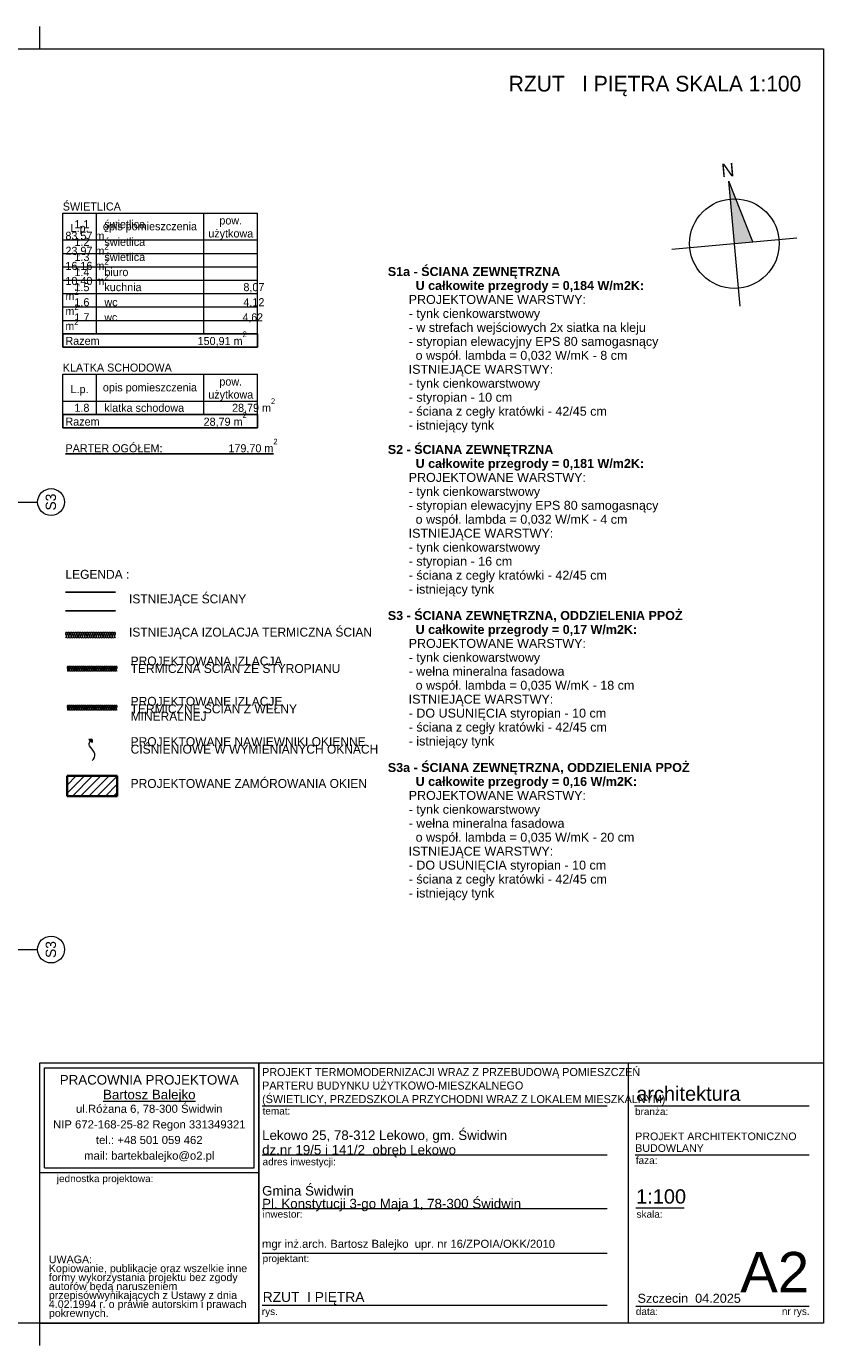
# Model space of a CAD drawing. Extents: x -613240 to -325500, y -25863 to 152403.
# Tile 175 of 254: x -412686 to -394890, y 50953 to 80403. Entities that reach past the tile are written whole.
import ezdxf

# ---------------------------------------------------------------- set-up
doc = ezdxf.new("R2010")
doc.units = 0
doc.header["$MEASUREMENT"] = 0
for name, color, linetype in [('A-Okna', 7, 'Continuous'), ('Arch ocieplenie', 7, 'Continuous'), ('Arch opisy', 7, 'Continuous'), ('Arch zmurowania', 7, 'Continuous'), ('Inwent Izolacje', 7, 'Continuous')]:
    doc.layers.add(name, color=color, linetype=linetype)
for name, color, linetype, lineweight, true_color in [('A-Okna_Nr_Pióra__9', 7, 'Continuous', 13, 0x3dad99), ('Arch ocieplenie_Nr_Pióra__44', 7, 'Continuous', 13, 0x029e21), ('Arch ocieplenie_Nr_Pióra__9', 7, 'Continuous', 13, 0x3dad99), ('Arch wykończenie_Nr_Pióra__3', 7, 'Continuous', 18, 0xff6600), ('Inwent Izolacje_Nr_Pióra__2', 7, 'Continuous', 13, 0x7f7f7f), ('INWENT.ŚCIANY_Nr_Pióra__2', 7, 'Continuous', 13, 0x7f7f7f)]:
    doc.layers.add(name, color=color, linetype=linetype, lineweight=lineweight, true_color=true_color)
for name, color, linetype, lineweight in [('Arch opisy_Nr_Pióra__1', 7, 'Continuous', 25), ('Arch opisy_Nr_Pióra__21', 7, 'Continuous', 9), ('Arch opisy_Nr_Pióra__5', 7, 'Continuous', 13), ('ARCH TABELA_Nr_Pióra__1', 7, 'Continuous', 25), ('ARCH TABELA_Nr_Pióra__21', 7, 'Continuous', 9), ('ARCH TABELA_Nr_Pióra__7', 7, 'Continuous', 13), ('Arch tabelki_Nr_Pióra__21', 7, 'Continuous', 9), ('arch wypelnienia_Nr_Pióra__21', 7, 'Continuous', 9), ('Arch zmurowania_Nr_Pióra__21', 7, 'Continuous', 9), ('Arch zmurowania_Nr_Pióra__27', 7, 'Continuous', 35), ('INWENT OPISY_Nr_Pióra__21', 7, 'Continuous', 9), ('INWENT.ŚCIANY_Nr_Pióra__1', 7, 'Continuous', 25)]:
    doc.layers.add(name, color=color, linetype=linetype, lineweight=lineweight)
doc.styles.add('GENERATED_STYLE_10', font='arial.ttf')
doc.styles.add('GENERATED_STYLE_4', font='txt')
doc.styles.add('GENERATED_STYLE_5', font='txt')
doc.styles.add('GENERATED_STYLE_6', font='txt')
doc.styles.add('GENERATED_STYLE_7', font='arial.ttf')
doc.styles.add('GENERATED_STYLE_8', font='arial.ttf')
doc.styles.add('GENERATED_STYLE_9', font='arial.ttf')

# ---------------------------------------------------------------- blocks, each defined once
blk = doc.blocks.new('Izolacja cieplna 14_184', base_point=(-411779, 65145))
at = {"layer": 'Arch ocieplenie_Nr_Pióra__44', "linetype": 'Continuous'}
for p, q in [((-411778, 65215), (-411760, 65175)), ((-411756, 65175), (-411738, 65215)), ((-411735, 65215), (-411717, 65175)), ((-411713, 65175), (-411695, 65215)), ((-411692, 65215), (-411674, 65175)), ((-411670, 65175), (-411652, 65215)), ((-411648, 65215), (-411631, 65175)), ((-411627, 65175), (-411609, 65215)), ((-411605, 65215), (-411587, 65175)), ((-411584, 65175), (-411566, 65215)), ((-411562, 65215), (-411544, 65175)), ((-411541, 65175), (-411523, 65215)), ((-411519, 65215), (-411501, 65175)), ((-411498, 65175), (-411480, 65215)), ((-411476, 65215), (-411458, 65175)), ((-411455, 65175), (-411437, 65215)), ((-411433, 65215), (-411415, 65175)), ((-411412, 65175), (-411394, 65215)), ((-411390, 65215), (-411372, 65175)), ((-411368, 65175), (-411351, 65215)), ((-411347, 65215), (-411329, 65175)), ((-411325, 65175), (-411307, 65215)), ((-411304, 65215), (-411286, 65175)), ((-411282, 65175), (-411264, 65215)), ((-411261, 65215), (-411243, 65175)), ((-411239, 65175), (-411221, 65215)), ((-411218, 65215), (-411200, 65175)), ((-411196, 65175), (-411178, 65215)), ((-411175, 65215), (-411157, 65175)), ((-411153, 65175), (-411135, 65215)), ((-411132, 65215), (-411114, 65175)), ((-411110, 65175), (-411092, 65215)), ((-411088, 65215), (-411071, 65175)), ((-411067, 65175), (-411049, 65215)), ((-411045, 65215), (-411027, 65175)), ((-411024, 65175), (-411006, 65215)), ((-411002, 65215), (-410984, 65175)), ((-410981, 65175), (-410963, 65215)), ((-410959, 65215), (-410941, 65175)), ((-410938, 65175), (-410920, 65215)), ((-410916, 65215), (-410898, 65175)), ((-410895, 65175), (-410877, 65215)), ((-410873, 65215), (-410855, 65175)), ((-410852, 65175), (-410834, 65215)), ((-410830, 65215), (-410812, 65175)), ((-410808, 65175), (-410791, 65215)), ((-410787, 65215), (-410769, 65175)), ((-410765, 65175), (-410747, 65215)), ((-410744, 65215), (-410726, 65175)), ((-410722, 65175), (-410704, 65215)), ((-410701, 65215), (-410683, 65175)), ((-410679, 65175), (-410661, 65215))]:
    blk.add_line(p, q, dxfattribs=at)
for centre, start_param, end_param in [((-411758, 65224), 5.870392, 9.837571), ((-411779, 65166), 4.712389, 6.695979), ((-411736, 65166), 2.7288, 6.695979), ((-411715, 65224), 5.870392, 9.837571), ((-411693, 65166), 2.7288, 6.695979), ((-411672, 65224), 5.870392, 9.837571), ((-411650, 65166), 2.7288, 6.695979), ((-411629, 65224), 5.870392, 9.837571), ((-411607, 65166), 2.7288, 6.695979), ((-411586, 65224), 5.870392, 9.837571), ((-411564, 65166), 2.7288, 6.695979), ((-411543, 65224), 5.870392, 9.837571), ((-411521, 65166), 2.7288, 6.695979), ((-411499, 65224), 5.870392, 9.837571), ((-411478, 65166), 2.7288, 6.695979), ((-411456, 65224), 5.870392, 9.837571), ((-411435, 65166), 2.7288, 6.695979), ((-411413, 65224), 5.870392, 9.837571), ((-411392, 65166), 2.7288, 6.695979), ((-411370, 65224), 5.870392, 9.837571), ((-411349, 65166), 2.7288, 6.695979), ((-411327, 65224), 5.870392, 9.837571), ((-411306, 65166), 2.7288, 6.695979), ((-411284, 65224), 5.870392, 9.837571), ((-411263, 65166), 2.7288, 6.695979), ((-411241, 65224), 5.870392, 9.837571), ((-411219, 65166), 2.7288, 6.695979), ((-411198, 65224), 5.870392, 9.837571), ((-411176, 65166), 2.7288, 6.695979), ((-411155, 65224), 5.870392, 9.837571), ((-411133, 65166), 2.7288, 6.695979), ((-411112, 65224), 5.870392, 9.837571), ((-411090, 65166), 2.7288, 6.695979), ((-411069, 65224), 5.870392, 9.837571), ((-411047, 65166), 2.7288, 6.695979), ((-411026, 65224), 5.870392, 9.837571), ((-411004, 65166), 2.7288, 6.695979), ((-410983, 65224), 5.870392, 9.837571), ((-410961, 65166), 2.7288, 6.695979), ((-410939, 65224), 5.870392, 9.837571), ((-410918, 65166), 2.7288, 6.695979), ((-410896, 65224), 5.870392, 9.837571), ((-410875, 65166), 2.7288, 6.695979), ((-410853, 65224), 5.870392, 9.837571), ((-410832, 65166), 2.7288, 6.695979), ((-410810, 65224), 5.870392, 9.837571), ((-410789, 65166), 2.7288, 6.695979), ((-410767, 65224), 5.870392, 9.837571), ((-410746, 65166), 2.7288, 6.695979), ((-410724, 65224), 5.870392, 9.837571), ((-410703, 65166), 2.7288, 6.695979), ((-410681, 65224), 5.870392, 9.837571), ((-410659, 65166), 2.7288, 4.712389)]:
    blk.add_ellipse(centre, major_axis=(21.5, 0), ratio=0.987434, start_param=start_param, end_param=end_param, dxfattribs=at)
blk = doc.blocks.new('Izolacja cieplna 14_185', base_point=(-411779, 66015))
at = {"layer": 'Arch ocieplenie_Nr_Pióra__9', "linetype": 'Continuous'}
for p, q in [((-411778, 66085), (-411760, 66045)), ((-411756, 66045), (-411738, 66085)), ((-411735, 66085), (-411717, 66045)), ((-411713, 66045), (-411695, 66085)), ((-411692, 66085), (-411674, 66045)), ((-411670, 66045), (-411652, 66085)), ((-411648, 66085), (-411631, 66045)), ((-411627, 66045), (-411609, 66085)), ((-411605, 66085), (-411587, 66045)), ((-411584, 66045), (-411566, 66085)), ((-411562, 66085), (-411544, 66045)), ((-411541, 66045), (-411523, 66085)), ((-411519, 66085), (-411501, 66045)), ((-411498, 66045), (-411480, 66085)), ((-411476, 66085), (-411458, 66045)), ((-411455, 66045), (-411437, 66085)), ((-411433, 66085), (-411415, 66045)), ((-411412, 66045), (-411394, 66085)), ((-411390, 66085), (-411372, 66045)), ((-411368, 66045), (-411351, 66085)), ((-411347, 66085), (-411329, 66045)), ((-411325, 66045), (-411307, 66085)), ((-411304, 66085), (-411286, 66045)), ((-411282, 66045), (-411264, 66085)), ((-411261, 66085), (-411243, 66045)), ((-411239, 66045), (-411221, 66085)), ((-411218, 66085), (-411200, 66045)), ((-411196, 66045), (-411178, 66085)), ((-411175, 66085), (-411157, 66045)), ((-411153, 66045), (-411135, 66085)), ((-411132, 66085), (-411114, 66045)), ((-411110, 66045), (-411092, 66085)), ((-411088, 66085), (-411071, 66045)), ((-411067, 66045), (-411049, 66085)), ((-411045, 66085), (-411027, 66045)), ((-411024, 66045), (-411006, 66085)), ((-411002, 66085), (-410984, 66045)), ((-410981, 66045), (-410963, 66085)), ((-410959, 66085), (-410941, 66045)), ((-410938, 66045), (-410920, 66085)), ((-410916, 66085), (-410898, 66045)), ((-410895, 66045), (-410877, 66085)), ((-410873, 66085), (-410855, 66045)), ((-410852, 66045), (-410834, 66085)), ((-410830, 66085), (-410812, 66045)), ((-410808, 66045), (-410791, 66085)), ((-410787, 66085), (-410769, 66045)), ((-410765, 66045), (-410747, 66085)), ((-410744, 66085), (-410726, 66045)), ((-410722, 66045), (-410704, 66085)), ((-410701, 66085), (-410683, 66045)), ((-410679, 66045), (-410661, 66085))]:
    blk.add_line(p, q, dxfattribs=at)
for centre, start_param, end_param in [((-411758, 66094), 5.870392, 9.837571), ((-411779, 66036), 4.712389, 6.695979), ((-411736, 66036), 2.7288, 6.695979), ((-411715, 66094), 5.870392, 9.837571), ((-411693, 66036), 2.7288, 6.695979), ((-411672, 66094), 5.870392, 9.837571), ((-411650, 66036), 2.7288, 6.695979), ((-411629, 66094), 5.870392, 9.837571), ((-411607, 66036), 2.7288, 6.695979), ((-411586, 66094), 5.870392, 9.837571), ((-411564, 66036), 2.7288, 6.695979), ((-411543, 66094), 5.870392, 9.837571), ((-411521, 66036), 2.7288, 6.695979), ((-411499, 66094), 5.870392, 9.837571), ((-411478, 66036), 2.7288, 6.695979), ((-411456, 66094), 5.870392, 9.837571), ((-411435, 66036), 2.7288, 6.695979), ((-411413, 66094), 5.870392, 9.837571), ((-411392, 66036), 2.7288, 6.695979), ((-411370, 66094), 5.870392, 9.837571), ((-411349, 66036), 2.7288, 6.695979), ((-411327, 66094), 5.870392, 9.837571), ((-411306, 66036), 2.7288, 6.695979), ((-411284, 66094), 5.870392, 9.837571), ((-411263, 66036), 2.7288, 6.695979), ((-411241, 66094), 5.870392, 9.837571), ((-411219, 66036), 2.7288, 6.695979), ((-411198, 66094), 5.870392, 9.837571), ((-411176, 66036), 2.7288, 6.695979), ((-411155, 66094), 5.870392, 9.837571), ((-411133, 66036), 2.7288, 6.695979), ((-411112, 66094), 5.870392, 9.837571), ((-411090, 66036), 2.7288, 6.695979), ((-411069, 66094), 5.870392, 9.837571), ((-411047, 66036), 2.7288, 6.695979), ((-411026, 66094), 5.870392, 9.837571), ((-411004, 66036), 2.7288, 6.695979), ((-410983, 66094), 5.870392, 9.837571), ((-410961, 66036), 2.7288, 6.695979), ((-410939, 66094), 5.870392, 9.837571), ((-410918, 66036), 2.7288, 6.695979), ((-410896, 66094), 5.870392, 9.837571), ((-410875, 66036), 2.7288, 6.695979), ((-410853, 66094), 5.870392, 9.837571), ((-410832, 66036), 2.7288, 6.695979), ((-410810, 66094), 5.870392, 9.837571), ((-410789, 66036), 2.7288, 6.695979), ((-410767, 66094), 5.870392, 9.837571), ((-410746, 66036), 2.7288, 6.695979), ((-410724, 66094), 5.870392, 9.837571), ((-410703, 66036), 2.7288, 6.695979), ((-410681, 66094), 5.870392, 9.837571), ((-410659, 66036), 2.7288, 4.712389)]:
    blk.add_ellipse(centre, major_axis=(21.5, 0), ratio=0.987434, start_param=start_param, end_param=end_param, dxfattribs=at)
blk = doc.blocks.new('Ściana_9', base_point=(-411779, 63445))
at = {"layer": 'Arch zmurowania_Nr_Pióra__21', "linetype": 'Continuous'}
h = blk.add_hatch(dxfattribs=at)
h.set_pattern_fill('Common_Brick', color=256, style=0, pattern_type=2)
h.set_pattern_definition([(45, (0, 0), (-91.92388, 91.92388), [])])
h.paths.add_polyline_path([(-411779, 63220), (-410659, 63220), (-410659, 63670), (-411779, 63670)], flags=0)
at = {"layer": 'Arch zmurowania_Nr_Pióra__27', "linetype": 'Continuous'}
for p, q in [((-410659, 63670), (-411779, 63670)), ((-411779, 63670), (-411779, 63220)), ((-410659, 63220), (-410659, 63670)), ((-411779, 63220), (-410659, 63220))]:
    blk.add_line(p, q, dxfattribs=at)
blk = doc.blocks.new('Izolacja cieplna 14_334', base_point=(-411814, 66755))
at = {"layer": 'Inwent Izolacje_Nr_Pióra__2', "linetype": 'Continuous'}
for p, q in [((-411812, 66839), (-411791, 66791)), ((-411787, 66791), (-411766, 66839)), ((-411761, 66839), (-411740, 66791)), ((-411736, 66791), (-411715, 66839)), ((-411711, 66839), (-411689, 66791)), ((-411685, 66791), (-411664, 66839)), ((-411660, 66839), (-411638, 66791)), ((-411634, 66791), (-411613, 66839)), ((-411609, 66839), (-411588, 66791)), ((-411583, 66791), (-411562, 66839)), ((-411558, 66839), (-411537, 66791)), ((-411532, 66791), (-411511, 66839)), ((-411507, 66839), (-411486, 66791)), ((-411481, 66791), (-411460, 66839)), ((-411456, 66839), (-411435, 66791)), ((-411431, 66791), (-411409, 66839)), ((-411405, 66839), (-411384, 66791)), ((-411380, 66791), (-411358, 66839)), ((-411354, 66839), (-411333, 66791)), ((-411329, 66791), (-411308, 66839)), ((-411303, 66839), (-411282, 66791)), ((-411278, 66791), (-411257, 66839)), ((-411252, 66839), (-411231, 66791)), ((-411227, 66791), (-411206, 66839)), ((-411201, 66839), (-411180, 66791)), ((-411176, 66791), (-411155, 66839)), ((-411151, 66839), (-411129, 66791)), ((-411125, 66791), (-411104, 66839)), ((-411100, 66839), (-411078, 66791)), ((-411074, 66791), (-411053, 66839)), ((-411049, 66839), (-411028, 66791)), ((-411023, 66791), (-411002, 66839)), ((-410998, 66839), (-410977, 66791)), ((-410972, 66791), (-410951, 66839)), ((-410947, 66839), (-410926, 66791)), ((-410921, 66791), (-410900, 66839)), ((-410896, 66839), (-410875, 66791)), ((-410871, 66791), (-410849, 66839)), ((-410845, 66839), (-410824, 66791)), ((-410820, 66791), (-410798, 66839)), ((-410794, 66839), (-410773, 66791)), ((-410769, 66791), (-410748, 66839)), ((-410743, 66839), (-410722, 66791)), ((-410718, 66791), (-410697, 66839))]:
    blk.add_line(p, q, dxfattribs=at)
for centre, start_param, end_param in [((-411789, 66849), 4.299595, 8.266775), ((-411738, 66849), 4.299595, 8.266775), ((-411687, 66849), 4.299595, 8.266775), ((-411636, 66849), 4.299595, 8.266775), ((-411585, 66849), 4.299595, 8.266775), ((-411534, 66849), 4.299595, 8.266775), ((-411484, 66849), 4.299595, 8.266775), ((-411433, 66849), 4.299595, 8.266775), ((-411382, 66849), 4.299595, 8.266775), ((-411331, 66849), 4.299595, 8.266775), ((-411280, 66849), 4.299595, 8.266775), ((-411229, 66849), 4.299595, 8.266775), ((-411178, 66849), 4.299595, 8.266775), ((-411127, 66849), 4.299595, 8.266775), ((-411076, 66849), 4.299595, 8.266775), ((-411025, 66849), 4.299595, 8.266775), ((-410974, 66849), 4.299595, 8.266775), ((-410924, 66849), 4.299595, 8.266775), ((-410873, 66849), 4.299595, 8.266775), ((-410822, 66849), 4.299595, 8.266775), ((-410771, 66849), 4.299595, 8.266775), ((-410720, 66849), 4.299595, 8.266775), ((-411814, 66780), 3.141593, 5.125182), ((-411764, 66780), 1.158004, 5.125183), ((-411713, 66780), 1.158004, 5.125183), ((-411662, 66780), 1.158004, 5.125183), ((-411611, 66780), 1.158004, 5.125183), ((-411560, 66780), 1.158004, 5.125183), ((-411509, 66780), 1.158004, 5.125183), ((-411458, 66780), 1.158004, 5.125183), ((-411407, 66780), 1.158004, 5.125183), ((-411356, 66780), 1.158004, 5.125183), ((-411305, 66780), 1.158004, 5.125183), ((-411254, 66780), 1.158004, 5.125183), ((-411204, 66780), 1.158004, 5.125183), ((-411153, 66780), 1.158004, 5.125183), ((-411102, 66780), 1.158004, 5.125183), ((-411051, 66780), 1.158004, 5.125183), ((-411000, 66780), 1.158004, 5.125183), ((-410949, 66780), 1.158004, 5.125183), ((-410898, 66780), 1.158004, 5.125183), ((-410847, 66780), 1.158004, 5.125183), ((-410796, 66780), 1.158004, 5.125183), ((-410745, 66780), 1.158004, 5.125183), ((-410694, 66780), 1.158004, 3.141593)]:
    blk.add_ellipse(centre, major_axis=(0, 25.5), ratio=0.997382, start_param=start_param, end_param=end_param, dxfattribs=at)
blk = doc.blocks.new('Krzywa_12', base_point=(-411219, 64014))
at = {"layer": 'A-Okna_Nr_Pióra__9', "linetype": 'Continuous'}
blk.add_hatch(color=256, dxfattribs=at).paths.add_polyline_path([(-411219, 64485), (-411220, 64414), (-411290, 64485)], flags=0)
for p, q in [((-411219, 64485), (-411290, 64485)), ((-411220, 64414), (-411290, 64485)), ((-411219, 64485), (-411220, 64414))]:
    blk.add_line(p, q, dxfattribs=at)
at = {"layer": 'A-Okna_Nr_Pióra__9', "linetype": 'Continuous', "flags": 128}
blk.add_lwpolyline([(-411219, 64014), (-411190, 64045), (-411169, 64081), (-411157, 64125), (-411159, 64164), (-411172, 64200), (-411219, 64265), (-411279, 64338), (-411286, 64370), (-411282, 64400), (-411255, 64450)], dxfattribs=at)
blk = doc.blocks.new('Linia_144', base_point=(-414515, 59795))
at = {"layer": 'Arch opisy_Nr_Pióra__21', "linetype": 'Continuous'}
blk.add_line((-414515, 59795), (-412435, 59795), dxfattribs=at)
blk.add_circle((-412135, 59795), 300, dxfattribs=at)
blk = doc.blocks.new('Linia_146', base_point=(-414515, 69784))
at = {"layer": 'Arch opisy_Nr_Pióra__21', "linetype": 'Continuous'}
blk.add_line((-414515, 69784), (-412435, 69784), dxfattribs=at)
blk.add_circle((-412135, 69784), 300, dxfattribs=at)

msp = doc.modelspace()

# ---------------------------------------------------------------- hatches: boundary and pattern name
at = {"layer": 'arch wypelnienia_Nr_Pióra__21', "linetype": 'Continuous'}
msp.add_hatch(color=256, dxfattribs=at).paths.add_polyline_path([(-397006.5, 76948.5), (-396472.6, 75590.9), (-396880.9, 75554.2)], flags=0)

# ---------------------------------------------------------------- linework, layer by layer
at = {"layer": 'Arch opisy_Nr_Pióra__1', "linetype": 'Continuous'}
for p, q in [((-411874.5, 73541.3), (-411874.5, 73241.3)), ((-411874.5, 73541.3), (-407524.5, 73541.3)), ((-407524.5, 73541.3), (-407524.5, 73241.3)), ((-411874.5, 73241.3), (-407524.5, 73241.3)), ((-411874.5, 71739.4), (-411874.5, 71439.4)), ((-411874.5, 71739.4), (-407524.5, 71739.4)), ((-407524.5, 71739.4), (-407524.5, 71439.4)), ((-411874.5, 71439.4), (-407524.5, 71439.4))]:
    msp.add_line(p, q, dxfattribs=at)
at = {"layer": 'Arch opisy_Nr_Pióra__21', "linetype": 'Continuous'}
for p, q in [((-411874.5, 76234.4), (-407524.5, 76234.4)), ((-411874.5, 73541.3), (-411874.5, 76234.4)), ((-411124.5, 73541.3), (-411124.5, 76234.4)), ((-408724.5, 73541.3), (-408724.5, 76234.4)), ((-407524.5, 73541.3), (-407524.5, 76234.4)), ((-411874.5, 75634.4), (-407524.5, 75634.4)), ((-411874.5, 75334.4), (-407524.5, 75334.4)), ((-411874.5, 75034.4), (-407524.5, 75034.4)), ((-411874.5, 74734.4), (-408724.5, 74734.4)), ((-408724.5, 74734.4), (-407524.5, 74734.4)), ((-411874.5, 74436.1), (-407524.5, 74436.1)), ((-411874.5, 74139.6), (-407524.5, 74139.6)), ((-411874.5, 73839.6), (-407524.5, 73839.6)), ((-411874.5, 72637.7), (-407524.5, 72637.7)), ((-411874.5, 71739.4), (-411874.5, 72637.7)), ((-411124.5, 71739.4), (-411124.5, 72637.7)), ((-408724.5, 71739.4), (-408724.5, 72637.7)), ((-407524.5, 71739.4), (-407524.5, 72637.7)), ((-411874.5, 72037.7), (-407524.5, 72037.7)), ((-411874.5, 72037.7), (-407524.5, 72037.7))]:
    msp.add_line(p, q, dxfattribs=at)
at = {"layer": 'ARCH TABELA_Nr_Pióra__21', "linetype": 'Continuous'}
for p, q in [((-412389.9, 79902.6), (-412389.9, 80402.6)), ((-412389.9, 79902.6), (-412389.9, 80402.6)), ((-435639.9, 79902.6), (-394889.9, 79902.6)), ((-394889.9, 79902.6), (-394889.9, 51452.6)), ((-396755.4, 74159.8), (-397006.5, 76948.5)), ((-396472.6, 75590.9), (-397006.5, 76948.5)), ((-398275.3, 75428.6), (-395486.6, 75679.7)), ((-412389.9, 51452.6), (-412389.9, 57263.8)), ((-412389.9, 57263.8), (-407496.3, 57263.8)), ((-412389.9, 54817), (-412389.9, 57263.8)), ((-412389.9, 57263.8), (-394889.9, 57263.8)), ((-412283.6, 54923.4), (-412283.6, 57157.4)), ((-412283.6, 57157.4), (-407602.7, 57157.4)), ((-407602.7, 54923.4), (-407602.7, 57157.4)), ((-407496.3, 57263.8), (-407496.3, 51452.6)), ((-407496.3, 54817), (-407496.3, 57263.8)), ((-399251.6, 57263.8), (-399251.6, 51452.6)), ((-394889.9, 57263.8), (-394889.9, 51452.6)), ((-407496.3, 51452.6), (-407496.3, 56863.8)), ((-407424.1, 56307.4), (-399724.3, 56307.4)), ((-399112.3, 56307.4), (-395213, 56307.4)), ((-407424.1, 55213.8), (-399724.3, 55213.8)), ((-399094.9, 55213.8), (-395213, 55213.8)), ((-412389.9, 54817), (-407496.3, 54817)), ((-412283.6, 54923.4), (-407602.7, 54923.4)), ((-407424.1, 54013.8), (-399724.3, 54013.8)), ((-399083.1, 54031.1), (-398003.4, 54031.1)), ((-407424.1, 53013.8), (-399724.3, 53013.8)), ((-407424.1, 51852.6), (-399724.3, 51852.6)), ((-399083.1, 51835), (-396801.3, 51835)), ((-396801.3, 51835), (-395213, 51835)), ((-394889.9, 51452.6), (-435639.9, 51452.6)), ((-412389.9, 50952.6), (-412389.9, 51452.6)), ((-412389.9, 51452.6), (-407496.3, 51452.6)), ((-394889.9, 51452.6), (-407496.3, 51452.6))]:
    msp.add_line(p, q, dxfattribs=at)
msp.add_circle((-396880.9, 75554.2), 1000, dxfattribs=at)
at = {"layer": 'Arch wykończenie_Nr_Pióra__3', "linetype": 'Continuous'}
for p, q in [((-411779.5, 66114.9), (-410659.5, 66114.9)), ((-411779.5, 65244.9), (-410659.5, 65244.9))]:
    msp.add_line(p, q, dxfattribs=at)
at = {"layer": 'INWENT.ŚCIANY_Nr_Pióra__1', "linetype": 'Continuous'}
for p, q in [((-411814.5, 67774.9), (-410694.5, 67774.9)), ((-410694.5, 67354.9), (-411814.5, 67354.9))]:
    msp.add_line(p, q, dxfattribs=at)
at = {"layer": 'INWENT.ŚCIANY_Nr_Pióra__2', "linetype": 'Continuous'}
msp.add_line((-411814.5, 66874.9), (-410694.5, 66874.9), dxfattribs=at)

# ---------------------------------------------------------------- block references
at = {"layer": 'A-Okna', "color": 135, "linetype": 'Continuous', "lineweight": 13, "true_color": 0x3dad99}
msp.add_blockref('Krzywa_12', (-411219.5, 64014.3), dxfattribs=at)
at = {"layer": 'Arch ocieplenie', "color": 104, "linetype": 'Continuous', "lineweight": 13, "true_color": 0x029e21}
for name, p in [('Izolacja cieplna 14_185', (-411779.5, 66014.9)), ('Izolacja cieplna 14_184', (-411779.5, 65144.9))]:
    msp.add_blockref(name, p, dxfattribs=at)
at = {"layer": 'Arch opisy', "linetype": 'Continuous'}
for name, p in [('Linia_146', (-414514.9, 69783.8)), ('Linia_144', (-414514.9, 59795.3))]:
    msp.add_blockref(name, p, dxfattribs=at)
at = {"layer": 'Arch zmurowania'}
msp.add_blockref('Ściana_9', (-411779.5, 63444.9), dxfattribs=at)
at = {"layer": 'Inwent Izolacje', "color": 104, "linetype": 'Continuous', "lineweight": 13, "true_color": 0x029e21}
msp.add_blockref('Izolacja cieplna 14_334', (-411814.5, 66754.9), dxfattribs=at)

# ---------------------------------------------------------------- texts
at = {"layer": 'Arch opisy_Nr_Pióra__1', "linetype": 'Continuous', "char_height": 180}
for s, insert, attachment_point, style in [('{ŚWIETLICA}', (-411874.5, 76289.4), 7, 'GENERATED_STYLE_5'), ('{L.p.}', (-411499.5, 75757.2), 8, 'GENERATED_STYLE_5'), ('{opis pomieszczenia}', (-409928.1, 75796.5), 8, 'GENERATED_STYLE_5'), ('{Razem}', (-411814.5, 73289.4), 7, 'GENERATED_STYLE_5'), ('{150,91 m\\A1{\\H0.7x;\\S2^  ;}}', (-407767.2, 73255.4), 9, 'GENERATED_STYLE_5'), ('{KLATKA SCHODOWA}', (-411874.5, 72692.8), 7, 'GENERATED_STYLE_5'), ('{L.p.}', (-411499.5, 72160.6), 8, 'GENERATED_STYLE_5'), ('{opis pomieszczenia}', (-409928.1, 72199.9), 8, 'GENERATED_STYLE_5'), ('{   1.8     klatka schodowa                28,79 m\\A1{\\H0.7x;\\S2^  ;}   }', (-411814.5, 71764.7), 7, 'GENERATED_STYLE_4'), ('{Razem}', (-411814.5, 71487.6), 7, 'GENERATED_STYLE_5'), ('{28,79 m\\A1{\\H0.7x;\\S2^  ;}}', (-407767.2, 71453.6), 9, 'GENERATED_STYLE_5'), ('{\\LPARTER OGÓŁEM:                      179,70 m\\A1{\\H0.7x;\\S2^  ;}}', (-411814.5, 70861.2), 7, 'GENERATED_STYLE_5')]:
    msp.add_mtext(s, dxfattribs=dict(at, insert=insert, attachment_point=attachment_point, style=style))
for s, insert, width, attachment_point, line_spacing_factor, style in [('{pow.\\Pużytkowa}', (-408124.5, 75635.6), 1200, 8, 0.967252, 'GENERATED_STYLE_5'), ('{   1.1     świetlica                               83,57 m\\A1{\\H0.7x;\\S2^  ;}\\P   1.2     świetlica                               23,97 m\\A1{\\H0.7x;\\S2^  ;}\\P   1.3     świetlica                               16,16 m\\A1{\\H0.7x;\\S2^  ;}   \\P   1.4     biuro                                     10,40 m\\A1{\\H0.7x;\\S2^  ;}   \\P   1.5     kuchnia                                  8,07 m\\A1{\\H0.7x;\\S2^  ;}   \\P   1.6     wc                                          4,12 m\\A1{\\H0.7x;\\S2^  ;}   \\P   1.7     \\H0.972897x;wc                                           4,62 m\\A1{\\H0.7x;\\S2^  ;}  }', (-411814.5, 73567.5), 4290, 7, 0.456745, 'GENERATED_STYLE_4'), ('{pow.\\Pużytkowa}', (-408124.5, 72039), 1200, 8, 0.967252, 'GENERATED_STYLE_5')]:
    msp.add_mtext(s, dxfattribs=dict(at, insert=insert, width=width, attachment_point=attachment_point, line_spacing_factor=line_spacing_factor, style=style))
at = {"layer": 'Arch opisy_Nr_Pióra__1', "linetype": 'Continuous', "char_height": 230, "attachment_point": 2, "rotation": 90, "style": 'GENERATED_STYLE_5'}
for insert in [(-412256.5, 69783.8), (-412256.5, 59795.3)]:
    msp.add_mtext('{S3}', dxfattribs=dict(at, insert=insert))
at = {"layer": 'Arch opisy_Nr_Pióra__21', "linetype": 'Continuous', "insert": (-395389.9, 79299.1), "char_height": 350, "attachment_point": 3, "style": 'GENERATED_STYLE_6'}
msp.add_mtext('{RZUT   I PIĘTRA SKALA 1:100}', dxfattribs=at)
at = {"layer": 'Arch opisy_Nr_Pióra__5', "linetype": 'Continuous', "char_height": 200, "width": 9728.552, "attachment_point": 1, "style": 'GENERATED_STYLE_10'}
for s, insert, line_spacing_factor in [('\\A1;{\\fArial|b1|i0|c0|p38;S1a - ŚCIANA ZEWNĘTRZNA\\P        U całkowite przegrody = 0,184 W/m2K:\\P\\fArial|b0|i0|c0|p38;      PROJEKTOWANE WARSTWY:\\P      - tynk cienkowarstwowy\\P      - w strefach wejściowych 2x siatka na kleju\\P      - styropian elewacyjny EPS 80 samogasnący \\P        o współ. lambda = 0,032 W/mK - 8 cm  \\P      ISTNIEJĄCE WARSTWY:\\P      - tynk cienkowarstwowy\\P      - styropian - 10 cm \\P      - ściana z cegły kratówki - 42/45 cm\\P      - istniejący tynk}', (-404618.5, 75029.9), 0.935307), ('\\A1;{\\fArial|b1|i0|c0|p38;S2 - ŚCIANA ZEWNĘTRZNA\\P        U całkowite przegrody = 0,181 W/m2K:\\P\\fArial|b0|i0|c0|p38;      PROJEKTOWANE WARSTWY:\\P      - tynk cienkowarstwowy\\P      - styropian elewacyjny EPS 80 samogasnący \\P        o współ. lambda = 0,032 W/mK - 4 cm  \\P      ISTNIEJĄCE WARSTWY:\\P      - tynk cienkowarstwowy\\P      - styropian - 16 cm \\P      - ściana z cegły kratówki - 42/45 cm\\P      - istniejący tynk}', (-404618.5, 71058.4), 0.935504), ('\\A1;{\\fArial|b1|i0|c0|p38;S3 - ŚCIANA ZEWNĘTRZNA, ODDZIELENIA PPOŻ\\P        U całkowite przegrody = 0,17 W/m2K:\\P\\fArial|b0|i0|c0|p38;      PROJEKTOWANE WARSTWY:\\P      - tynk cienkowarstwowy\\P      - wełna mineralna fasadowa \\P        o współ. lambda = 0,035 W/mK - 18 cm  \\P      ISTNIEJĄCE WARSTWY:\\P      - DO USUNIĘCIA styropian - 10 cm \\P      - ściana z cegły kratówki - 42/45 cm\\P      - istniejący tynk}', (-404618.5, 67351.3), 0.933892), ('\\A1;{\\fArial|b1|i0|c0|p38;S3a - ŚCIANA ZEWNĘTRZNA, ODDZIELENIA PPOŻ\\P        U całkowite przegrody = 0,16 W/m2K:\\P\\fArial|b0|i0|c0|p38;      PROJEKTOWANE WARSTWY:\\P      - tynk cienkowarstwowy\\P      - wełna mineralna fasadowa \\P        o współ. lambda = 0,035 W/mK - 20 cm  \\P      ISTNIEJĄCE WARSTWY:\\P      - DO USUNIĘCIA styropian - 10 cm \\P      - ściana z cegły kratówki - 42/45 cm\\P      - istniejący tynk}', (-404618.5, 63958.4), 0.933892)]:
    msp.add_mtext(s, dxfattribs=dict(at, insert=insert, line_spacing_factor=line_spacing_factor))
at = {"layer": 'ARCH TABELA_Nr_Pióra__1', "linetype": 'Continuous', "insert": (-407424.1, 56312.1), "char_height": 180, "attachment_point": 7, "line_spacing_factor": 1.005757, "style": 'GENERATED_STYLE_5'}
msp.add_mtext('{\\pt22543.1;PROJEKT TERMOMODERNIZACJI WRAZ Z PRZEBUDOWĄ POMIESZCZEŃ \\P\\pt22543.1;PARTERU BUDYNKU UŻYTKOWO-MIESZKALNEGO\\P\\pt22543.1;(ŚWIETLICY, PRZEDSZKOLA PRZYCHODNI WRAZ Z LOKALEM MIESZKALNYM)}', dxfattribs=at)
at = {"layer": 'ARCH TABELA_Nr_Pióra__1', "linetype": 'Continuous', "insert": (-407410.3, 52148), "char_height": 220, "attachment_point": 1, "style": 'GENERATED_STYLE_9'}
msp.add_mtext('{RZUT  I PIĘTRA}', dxfattribs=at)
at = {"layer": 'ARCH TABELA_Nr_Pióra__21', "linetype": 'Continuous', "insert": (-407424.1, 53952.5), "char_height": 212.766, "attachment_point": 7, "line_spacing_factor": 0.807442, "style": 'GENERATED_STYLE_7'}
msp.add_mtext('{Gmina Świdwin\\PPl. Konstytucji 3-go Maja 1, 78-300 Świdwin}', dxfattribs=at)
at = {"layer": 'ARCH TABELA_Nr_Pióra__7', "linetype": 'Continuous'}
for s, insert, char_height, attachment_point, line_spacing_factor, style in [('{PRACOWNIA PROJEKTOWA\\P\\LBartosz Balejko}', (-409943.1, 56992.5), 212.766, 2, 0.926719, 'GENERATED_STYLE_8'), ('{Lekowo 25, 78-312 Lekowo, gm. Świdwin\\Pdz.nr 19/5 i 141/2  obręb Lekowo}', (-407424.1, 55152.5), 212.766, 7, 0.918867, 'GENERATED_STYLE_7'), ('{PROJEKT ARCHITEKTONICZNO\\PBUDOWLANY}', (-399094.9, 55709.2), 170, 1, 0.923713, 'GENERATED_STYLE_7')]:
    msp.add_mtext(s, dxfattribs=dict(at, insert=insert, char_height=char_height, attachment_point=attachment_point, line_spacing_factor=line_spacing_factor, style=style))
at = {"layer": 'ARCH TABELA_Nr_Pióra__7', "linetype": 'Continuous', "style": 'GENERATED_STYLE_7'}
for s, insert, char_height, attachment_point in [('{architektura}', (-399073.7, 56737.1), 319.16, 1), ('{temat:}', (-407413.4, 56270.9), 159.58, 1), ('{branża:}', (-399100.5, 56258.7), 159.58, 1), ('{adres inwestycji:}', (-407413.4, 55137.6), 159.58, 1), ('{faza:}', (-399083.1, 55168.7), 159.58, 1), ('{jednostka projektowa:}', (-412007, 54762.4), 159.58, 1), ('{1:100}', (-399075.8, 54442.4), 319.16, 1), ('{inwestor:}', (-407413.4, 53968.7), 159.58, 1), ('{skala:}', (-399065.4, 53966.8), 159.58, 1), ('{mgr inż.arch. Bartosz Balejko  upr. nr 16/ZPOIA/OKK/2010}', (-407426.3, 53315.7), 180, 1), ('{A2}', (-395213, 53043.6), 900, 3), ('{projektant:}', (-407413.4, 52977.3), 159.58, 1), ('{Szczecin  04.2025}', (-399044.4, 52110), 202.128, 1), ('{rys.}', (-407431.3, 51795.5), 159.58, 1), ('{data:}', (-399081.7, 51795.5), 159.58, 1), ('{nr rys.}', (-395820.9, 51798.5), 159.58, 1)]:
    msp.add_mtext(s, dxfattribs=dict(at, insert=insert, char_height=char_height, attachment_point=attachment_point))
for s, insert, char_height, width, attachment_point, line_spacing_factor in [('{ul.Różana 6, 78-300 Świdwin\\PNIP 672-168-25-82 Regon 331349321\\Ptel.: +48 501 059 462\\Pmail: bartekbalejko@o2.pl}', (-409943.1, 56330.5), 180.852, 4680.851, 2, 1.156383), ('{UWAGA:\\PKopiowanie, publikacje oraz wszelkie inne formy wykorzystania projektu bez zgody autorów będą naruszeniem przepisówwynikających z Ustawy z dnia 4.02.1994 r. o prawie autorskim i prawach pokrewnych.}', (-412184.8, 52962.4), 170.2128, 4483.408, 1, 0.703415)]:
    msp.add_mtext(s, dxfattribs=dict(at, insert=insert, char_height=char_height, width=width, attachment_point=attachment_point, line_spacing_factor=line_spacing_factor))
at = {"layer": 'Arch tabelki_Nr_Pióra__21', "linetype": 'Continuous', "insert": (-397042.4, 77347.2), "char_height": 300, "attachment_point": 2, "rotation": 5.14546, "style": 'GENERATED_STYLE_5'}
msp.add_mtext('{N}', dxfattribs=at)
at = {"layer": 'INWENT OPISY_Nr_Pióra__21', "linetype": 'Continuous', "char_height": 200, "attachment_point": 1, "style": 'GENERATED_STYLE_5'}
for s, insert in [('{LEGENDA :}', (-411814.5, 68270.4)), ('{ISTNIEJĄCE ŚCIANY}', (-410394.5, 67721.8)), ('{ISTNIEJĄCA IZOLACJA TERMICZNA ŚCIAN}', (-410394.5, 66980.5)), ('{PROJEKTOWANE ZAMÓROWANIA OKIEN}', (-410359.5, 63601.8))]:
    msp.add_mtext(s, dxfattribs=dict(at, insert=insert))
at = {"layer": 'INWENT OPISY_Nr_Pióra__21', "linetype": 'Continuous', "char_height": 200, "attachment_point": 1, "line_spacing_factor": 0.500942, "style": 'GENERATED_STYLE_5'}
for s, insert, width in [('{PROJEKTOWANA IZLACJA TERMICZNA ŚCIAN ZE STYROPIANU}', (-410359.5, 66335.1), 4861.522), ('{PROJEKTOWANE IZLACJE TERMICZNE ŚCIAN Z WEŁNY MINERALNEJ}', (-410359.5, 65435.1), 4861.522), ('{PROJEKTOWANE NAWIEWNIKI OKIENNE\\PCIŚNIENIOWE W WYMIENIANYCH OKNACH}', (-410359.5, 64535.1), 5740.969)]:
    msp.add_mtext(s, dxfattribs=dict(at, insert=insert, width=width))

doc.saveas('drawing.dxf')
